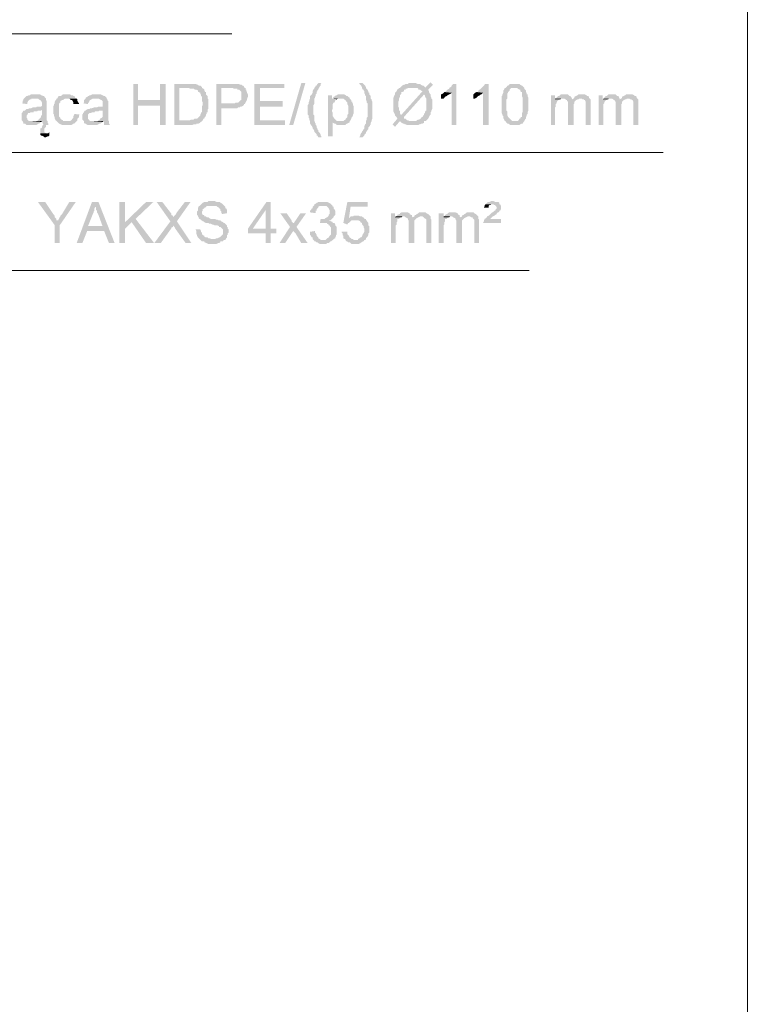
# Model space of a CAD drawing. Header units: inches. Extents: x -5286 to 1958, y -185 to 1019.
# Tile 38 of 62: x -4609 to -4509, y 221 to 356. Entities that reach past the tile are written whole.
import ezdxf

# ---------------------------------------------------------------- set-up
doc = ezdxf.new("R2010")
doc.units = ezdxf.units.IN
doc.header["$MEASUREMENT"] = 0
doc.layers.add('SCHEMAT', color=7, linetype='CONTINUOUS', lineweight=9)

msp = doc.modelspace()

# ---------------------------------------------------------------- hatches: boundary and pattern name
at = {"layer": 'SCHEMAT', "linetype": 'Continuous'}
for points in [[(-4593.05, 347.33), (-4593.72, 347.33), (-4593.72, 341.67), (-4593.05, 341.67), (-4593.05, 344.33), (-4590.05, 344.33), (-4593.05, 345.11)], [(-4589.27, 347.33), (-4590.05, 347.33), (-4590.05, 345.11), (-4593.05, 345.11), (-4590.05, 344.33), (-4590.05, 341.67), (-4589.27, 341.67)], [(-4586.16, 347.33), (-4588.05, 347.33), (-4588.05, 341.67), (-4585.61, 341.67), (-4585.39, 341.78), (-4585.05, 341.78), (-4585.05, 341.89), (-4584.83, 341.89), (-4584.72, 341.89), (-4584.5, 342), (-4584.5, 342.11), (-4584.39, 342.11), (-4584.27, 342.22), (-4584.16, 342.33), (-4587.39, 342.33), (-4587.39, 346.78), (-4584.27, 346.78), (-4584.27, 346.89), (-4584.39, 347), (-4584.5, 347.11), (-4584.72, 347.11), (-4584.83, 347.22), (-4584.94, 347.22), (-4585.05, 347.33), (-4585.39, 347.33), (-4585.61, 347.33), (-4585.94, 347.33)], [(-4584.27, 346.78), (-4586.16, 346.78), (-4586.05, 346.78), (-4585.94, 346.67), (-4585.39, 346.67), (-4585.27, 346.56), (-4585.16, 346.56), (-4585.05, 346.56), (-4584.83, 346.44), (-4584.83, 346.33), (-4584.72, 346.22), (-4584.5, 346.11), (-4584.5, 345.89), (-4584.39, 345.89), (-4584.39, 345.67), (-4584.27, 345.56), (-4584.27, 345.44), (-4584.27, 345.33), (-4584.27, 345), (-4584.16, 344.78), (-4584.16, 344.56), (-4584.16, 344.44), (-4584.27, 344.22), (-4584.27, 343.78), (-4584.27, 343.67), (-4584.27, 343.44), (-4584.39, 343.44), (-4584.39, 343.33), (-4584.5, 343.11), (-4584.5, 343), (-4584.61, 342.89), (-4584.72, 342.78), (-4584.83, 342.67), (-4584.94, 342.56), (-4585.05, 342.56), (-4585.27, 342.56), (-4585.39, 342.44), (-4585.72, 342.44), (-4585.94, 342.33), (-4587.39, 342.33), (-4584.16, 342.33), (-4584.05, 342.56), (-4583.94, 342.56), (-4583.94, 342.67), (-4583.83, 342.78), (-4583.72, 343), (-4583.72, 343.11), (-4583.61, 343.22), (-4583.61, 343.44), (-4583.5, 343.44), (-4583.5, 343.78), (-4583.39, 343.89), (-4583.39, 345.22), (-4583.5, 345.33), (-4583.5, 345.67), (-4583.61, 345.78), (-4583.72, 345.89), (-4583.72, 346), (-4583.72, 346.22), (-4583.83, 346.22), (-4583.94, 346.44), (-4583.94, 346.56), (-4584.05, 346.67)], [(-4580.27, 347.33), (-4582.27, 347.33), (-4582.27, 341.67), (-4581.61, 341.67), (-4581.61, 344), (-4579.39, 344), (-4579.27, 344.11), (-4579.05, 344.11), (-4579.05, 344.22), (-4578.83, 344.22), (-4578.61, 344.33), (-4578.5, 344.44), (-4578.5, 344.56), (-4578.39, 344.56), (-4581.61, 344.67), (-4581.61, 346.78), (-4578.27, 346.78), (-4578.39, 346.78), (-4578.5, 347), (-4578.61, 347.11), (-4578.72, 347.11), (-4578.83, 347.22), (-4579.05, 347.22), (-4579.16, 347.33), (-4579.39, 347.33), (-4579.5, 347.33), (-4579.94, 347.33)], [(-4578.27, 346.78), (-4580.16, 346.78), (-4580.05, 346.78), (-4579.83, 346.67), (-4579.39, 346.67), (-4579.39, 346.56), (-4579.16, 346.56), (-4579.05, 346.44), (-4578.94, 346.33), (-4578.83, 346.22), (-4578.83, 346), (-4578.83, 345.44), (-4578.83, 345.33), (-4578.83, 345.11), (-4578.94, 345.11), (-4579.05, 345), (-4579.16, 344.89), (-4579.27, 344.78), (-4579.39, 344.78), (-4579.61, 344.78), (-4579.72, 344.67), (-4581.61, 344.67), (-4578.39, 344.56), (-4578.27, 344.78), (-4578.16, 345), (-4578.05, 345.11), (-4578.05, 345.33), (-4577.94, 345.56), (-4577.94, 345.89), (-4578.05, 346.11), (-4578.05, 346.22), (-4578.16, 346.33), (-4578.16, 346.56), (-4578.27, 346.56)], [(-4572.94, 347.33), (-4577.05, 347.33), (-4577.05, 341.67), (-4572.83, 341.67), (-4572.83, 342.33), (-4576.27, 342.33), (-4576.27, 344.22), (-4573.16, 344.22), (-4573.16, 345), (-4576.27, 345), (-4576.27, 346.78), (-4572.94, 346.78)], [(-4572.27, 341.67), (-4570.61, 347.44), (-4570.05, 347.44), (-4571.72, 341.67)], [(-4567.83, 347.44), (-4568.27, 347.44), (-4568.39, 347.33), (-4568.5, 347.11), (-4568.61, 347.11), (-4568.72, 346.89), (-4568.83, 346.78), (-4568.83, 346.67), (-4568.94, 346.56), (-4569.05, 346.33), (-4569.05, 346.22), (-4569.05, 346.11), (-4569.16, 345.89), (-4569.27, 345.78), (-4569.39, 345.67), (-4569.39, 345.56), (-4569.39, 345.44), (-4569.39, 345.33), (-4569.5, 345.11), (-4569.5, 345), (-4569.61, 344.78), (-4569.61, 344.56), (-4569.72, 344.44), (-4569.72, 343.11), (-4569.61, 343), (-4569.61, 342.67), (-4569.5, 342.56), (-4569.5, 342.33), (-4569.39, 342.22), (-4569.39, 342), (-4569.39, 341.89), (-4569.27, 341.67), (-4569.16, 341.56), (-4569.05, 341.33), (-4569.05, 341.22), (-4568.94, 341.11), (-4568.83, 340.89), (-4568.83, 340.78), (-4568.72, 340.67), (-4568.61, 340.56), (-4568.5, 340.44), (-4568.5, 340.22), (-4568.39, 340.22), (-4568.27, 340), (-4567.83, 340), (-4567.83, 340.11), (-4567.94, 340.22), (-4567.94, 340.33), (-4568.05, 340.56), (-4568.16, 340.67), (-4568.27, 340.78), (-4568.27, 341), (-4568.39, 341.11), (-4568.39, 341.22), (-4568.5, 341.33), (-4568.5, 341.56), (-4568.61, 341.67), (-4568.61, 341.89), (-4568.72, 342), (-4568.72, 342.11), (-4568.83, 342.22), (-4568.83, 342.44), (-4568.83, 342.56), (-4568.83, 343), (-4568.94, 343.11), (-4568.94, 343.78), (-4568.94, 344.44), (-4568.83, 344.56), (-4568.83, 344.89), (-4568.83, 345.11), (-4568.83, 345.33), (-4568.72, 345.44), (-4568.72, 345.56), (-4568.61, 345.67), (-4568.61, 345.89), (-4568.5, 346), (-4568.5, 346.22), (-4568.39, 346.33), (-4568.39, 346.44), (-4568.27, 346.56), (-4568.27, 346.67), (-4568.16, 346.78), (-4568.05, 347), (-4567.94, 347.11), (-4567.94, 347.33)], [(-4562.16, 347.44), (-4562.61, 347.44), (-4562.61, 347.33), (-4562.5, 347.22), (-4562.39, 347.11), (-4562.27, 346.89), (-4562.27, 346.78), (-4562.16, 346.56), (-4562.05, 346.56), (-4562.05, 346.44), (-4561.94, 346.33), (-4561.94, 346.22), (-4561.94, 346.11), (-4561.83, 345.89), (-4561.83, 345.78), (-4561.72, 345.67), (-4561.72, 345.56), (-4561.72, 345.33), (-4561.72, 345.11), (-4561.61, 345), (-4561.61, 344.78), (-4561.5, 344.67), (-4561.5, 342.78), (-4561.61, 342.67), (-4561.61, 342.44), (-4561.72, 342.22), (-4561.72, 342.11), (-4561.72, 341.89), (-4561.83, 341.78), (-4561.83, 341.67), (-4561.94, 341.56), (-4561.94, 341.33), (-4561.94, 341.22), (-4562.05, 341.11), (-4562.16, 340.89), (-4562.27, 340.78), (-4562.27, 340.67), (-4562.39, 340.56), (-4562.5, 340.33), (-4562.5, 340.22), (-4562.61, 340), (-4562.16, 340), (-4562.05, 340.11), (-4561.94, 340.22), (-4561.94, 340.33), (-4561.83, 340.44), (-4561.72, 340.56), (-4561.72, 340.78), (-4561.61, 340.78), (-4561.5, 341), (-4561.39, 341.11), (-4561.39, 341.33), (-4561.27, 341.44), (-4561.16, 341.56), (-4561.16, 341.67), (-4561.05, 341.78), (-4561.05, 341.89), (-4561.05, 342), (-4560.94, 342.22), (-4560.94, 342.33), (-4560.83, 342.56), (-4560.83, 342.78), (-4560.83, 343), (-4560.83, 343.78), (-4560.83, 344.56), (-4560.83, 344.78), (-4560.83, 344.89), (-4560.94, 345.11), (-4560.94, 345.22), (-4561.05, 345.33), (-4561.05, 345.56), (-4561.05, 345.67), (-4561.16, 345.78), (-4561.27, 345.89), (-4561.27, 346.11), (-4561.39, 346.22), (-4561.39, 346.33), (-4561.5, 346.56), (-4561.61, 346.67), (-4561.72, 346.78), (-4561.72, 346.89), (-4561.83, 347.11), (-4561.94, 347.22), (-4562.05, 347.33)], [(-4552.83, 347.56), (-4553.61, 346.78), (-4557.05, 346.78), (-4554.94, 346.78), (-4554.83, 346.78), (-4554.61, 346.78), (-4554.5, 346.67), (-4554.5, 346.56), (-4554.27, 346.56), (-4554.16, 346.44), (-4553.94, 346.33), (-4556.83, 343.11), (-4557.72, 343), (-4557.61, 342.89), (-4557.5, 342.78), (-4557.39, 342.56), (-4558.05, 341.78), (-4557.72, 341.44), (-4557.05, 342.22), (-4553.5, 342.22), (-4555.72, 342.22), (-4555.94, 342.33), (-4556.05, 342.33), (-4556.16, 342.44), (-4556.27, 342.56), (-4556.5, 342.56), (-4556.5, 342.78), (-4553.72, 345.89), (-4552.94, 346), (-4553.05, 346.22), (-4553.05, 346.33), (-4553.16, 346.56), (-4552.5, 347.22)], [(-4557.05, 346.78), (-4557.16, 346.78), (-4557.39, 346.56), (-4557.5, 346.33), (-4557.61, 346.22), (-4557.72, 346.11), (-4557.72, 346), (-4557.72, 345.89), (-4557.83, 345.78), (-4557.83, 345.67), (-4557.94, 345.44), (-4557.94, 345.33), (-4557.94, 345.11), (-4557.94, 344.56), (-4557.94, 343.89), (-4557.94, 343.67), (-4557.94, 343.56), (-4557.83, 343.33), (-4557.72, 343.11), (-4557.72, 343), (-4556.83, 343.11), (-4556.94, 343.11), (-4557.05, 343.33), (-4557.05, 343.44), (-4557.05, 343.67), (-4557.16, 343.67), (-4557.16, 344), (-4557.27, 344.22), (-4557.27, 344.89), (-4557.16, 345.11), (-4557.16, 345.33), (-4557.05, 345.56), (-4557.05, 345.67), (-4557.05, 345.78), (-4556.94, 345.89), (-4556.83, 346), (-4556.83, 346.22), (-4556.72, 346.22), (-4556.5, 346.33), (-4556.5, 346.56), (-4556.27, 346.56), (-4556.27, 346.67), (-4556.05, 346.67), (-4555.94, 346.78), (-4555.72, 346.78), (-4555.61, 346.78), (-4555.27, 346.78)], [(-4555.27, 347.44), (-4555.83, 347.44), (-4555.94, 347.33), (-4556.16, 347.33), (-4556.27, 347.33), (-4556.39, 347.22), (-4556.5, 347.22), (-4556.72, 347.11), (-4556.83, 347), (-4556.94, 346.89), (-4557.05, 346.78), (-4553.61, 346.78), (-4553.61, 346.89), (-4553.72, 347), (-4553.83, 347.11), (-4553.94, 347.11), (-4554.16, 347.22), (-4554.27, 347.33), (-4554.39, 347.33), (-4554.5, 347.33), (-4554.61, 347.33), (-4554.83, 347.44), (-4555.05, 347.44)], [(-4549.27, 347.33), (-4549.72, 347.33), (-4549.83, 347.22), (-4549.94, 347.11), (-4549.94, 347), (-4550.05, 346.89), (-4550.27, 346.78), (-4550.27, 346.67), (-4550.5, 346.56), (-4550.72, 346.33), (-4550.83, 346.22), (-4550.94, 346.22), (-4549.94, 346.11), (-4549.94, 341.67), (-4549.27, 341.67)], [(-4544.83, 347.33), (-4545.39, 347.33), (-4545.39, 347.22), (-4545.5, 347.11), (-4545.61, 347), (-4545.72, 346.89), (-4545.83, 346.78), (-4545.94, 346.67), (-4546.05, 346.56), (-4546.16, 346.56), (-4546.27, 346.33), (-4546.39, 346.22), (-4546.5, 346.22), (-4545.61, 346.11), (-4545.61, 341.67), (-4544.83, 341.67)], [(-4542.5, 346.78), (-4542.61, 346.78), (-4542.72, 346.56), (-4542.83, 346.44), (-4542.83, 346.22), (-4542.83, 346.11), (-4542.94, 345.89), (-4542.94, 345.78), (-4543.05, 345.67), (-4543.05, 345.33), (-4543.05, 345.22), (-4543.05, 343.78), (-4543.05, 343.67), (-4543.05, 343.33), (-4542.94, 343.11), (-4542.94, 343), (-4542.83, 342.89), (-4542.83, 342.78), (-4542.83, 342.56), (-4542.72, 342.56), (-4542.72, 342.44), (-4542.61, 342.22), (-4542.5, 342.22), (-4542.5, 342.11), (-4541.27, 342.22), (-4541.39, 342.22), (-4541.61, 342.22), (-4541.72, 342.33), (-4541.83, 342.44), (-4541.94, 342.56), (-4542.05, 342.67), (-4542.16, 342.78), (-4542.27, 343), (-4542.27, 343.11), (-4542.27, 343.22), (-4542.27, 343.56), (-4542.39, 343.67), (-4542.39, 345.22), (-4542.27, 345.33), (-4542.27, 345.67), (-4542.27, 345.89), (-4542.27, 346), (-4542.16, 346.11), (-4542.16, 346.22), (-4542.05, 346.33), (-4541.94, 346.44), (-4541.94, 346.56), (-4541.83, 346.67), (-4541.72, 346.78), (-4541.61, 346.78), (-4541.39, 346.78), (-4541.27, 346.78)], [(-4541.27, 347.33), (-4541.61, 347.33), (-4541.72, 347.33), (-4541.94, 347.33), (-4542.05, 347.22), (-4542.16, 347.11), (-4542.27, 347.11), (-4542.39, 346.89), (-4542.5, 346.78), (-4541.05, 346.78), (-4540.94, 346.78), (-4540.83, 346.67), (-4540.61, 346.56), (-4540.5, 346.56), (-4540.5, 346.33), (-4540.39, 346.22), (-4540.27, 346.22), (-4540.27, 346), (-4540.27, 345.89), (-4540.27, 345.67), (-4540.16, 345.44), (-4540.16, 343.44), (-4540.27, 343.33), (-4540.27, 343.11), (-4540.27, 342.89), (-4540.27, 342.78), (-4540.39, 342.78), (-4540.5, 342.67), (-4540.5, 342.56), (-4540.61, 342.56), (-4540.72, 342.33), (-4540.83, 342.22), (-4540.94, 342.22), (-4541.05, 342.22), (-4541.27, 342.22), (-4542.5, 342.11), (-4542.39, 342), (-4542.27, 341.89), (-4542.16, 341.89), (-4541.94, 341.78), (-4541.94, 341.67), (-4541.72, 341.67), (-4541.61, 341.67), (-4540.83, 341.67), (-4540.72, 341.67), (-4540.61, 341.67), (-4540.5, 341.78), (-4540.27, 341.89), (-4540.16, 341.89), (-4540.05, 342.11), (-4539.94, 342.22), (-4539.83, 342.44), (-4539.72, 342.56), (-4539.72, 342.78), (-4539.61, 342.89), (-4539.61, 343.11), (-4539.5, 343.22), (-4539.5, 343.44), (-4539.39, 343.67), (-4539.39, 345.44), (-4539.5, 345.67), (-4539.5, 345.89), (-4539.61, 345.89), (-4539.61, 346.11), (-4539.72, 346.22), (-4539.72, 346.44), (-4539.83, 346.56), (-4539.94, 346.67), (-4539.94, 346.78), (-4540.05, 346.89), (-4540.27, 347.11), (-4540.5, 347.22), (-4540.61, 347.33), (-4540.83, 347.33), (-4540.94, 347.33), (-4541.05, 347.33)], [(-4608.72, 345.33), (-4608.83, 345.22), (-4608.83, 345.11), (-4608.94, 345), (-4608.94, 344.78), (-4609.05, 344.67), (-4608.27, 344.56), (-4608.27, 344.67), (-4608.27, 344.78), (-4608.16, 345), (-4608.05, 345.11), (-4607.94, 345.11), (-4607.94, 345.22), (-4607.72, 345.22), (-4607.72, 345.33), (-4607.27, 345.33)], [(-4607.16, 345.89), (-4607.39, 345.89), (-4607.83, 345.89), (-4607.94, 345.78), (-4608.05, 345.78), (-4608.27, 345.67), (-4608.39, 345.67), (-4608.5, 345.56), (-4608.61, 345.44), (-4608.72, 345.33), (-4607.27, 345.33), (-4606.83, 345.33), (-4606.72, 345.22), (-4606.5, 345.11), (-4606.39, 345), (-4606.27, 344.78), (-4606.27, 344.56), (-4606.27, 344.33), (-4606.39, 344.22), (-4606.5, 344.22), (-4606.61, 344.22), (-4606.94, 344.22), (-4607.05, 344.11), (-4607.5, 344.11), (-4607.72, 344), (-4607.94, 344), (-4608.16, 343.89), (-4608.27, 343.89), (-4608.39, 343.89), (-4608.5, 343.78), (-4606.27, 343.78), (-4606.27, 343.11), (-4606.39, 342.89), (-4606.39, 342.78), (-4606.5, 342.67), (-4606.61, 342.56), (-4606.72, 342.44), (-4606.83, 342.33), (-4606.94, 342.22), (-4607.05, 342.22), (-4606.27, 342.22), (-4606.16, 342), (-4606.16, 341.89), (-4606.05, 341.67), (-4605.94, 341.67), (-4606.16, 341.67), (-4606.27, 341.44), (-4606.27, 341.33), (-4606.39, 341.22), (-4606.5, 341.22), (-4606.5, 341.11), (-4606.5, 340.89), (-4606.5, 340.67), (-4606.5, 340.56), (-4605.61, 340.56), (-4605.72, 340.56), (-4605.94, 340.67), (-4605.94, 340.78), (-4605.94, 341), (-4605.94, 341.11), (-4605.94, 341.22), (-4605.83, 341.33), (-4605.72, 341.44), (-4605.72, 341.67), (-4605.5, 341.67), (-4605.39, 341.67), (-4605.39, 341.78), (-4605.39, 341.89), (-4605.5, 342), (-4605.5, 342.22), (-4605.61, 342.33), (-4605.61, 344.33), (-4605.61, 345), (-4605.72, 345.11), (-4605.72, 345.22), (-4605.72, 345.33), (-4605.83, 345.44), (-4605.94, 345.56), (-4605.94, 345.67), (-4606.16, 345.67), (-4606.27, 345.78), (-4606.39, 345.78), (-4606.5, 345.89), (-4606.94, 345.89)], [(-4602.83, 345.89), (-4602.94, 345.89), (-4603.39, 345.89), (-4603.5, 345.78), (-4603.72, 345.67), (-4603.83, 345.67), (-4603.94, 345.67), (-4604.05, 345.56), (-4604.16, 345.33), (-4604.27, 345.33), (-4604.27, 345.22), (-4604.39, 345.11), (-4604.5, 344.89), (-4604.5, 344.78), (-4604.5, 344.67), (-4604.61, 344.56), (-4604.61, 344.44), (-4604.72, 344.22), (-4604.72, 343.22), (-4604.61, 343.11), (-4604.61, 342.89), (-4604.5, 342.78), (-4604.5, 342.67), (-4604.5, 342.56), (-4604.39, 342.33), (-4604.27, 342.22), (-4602.83, 342.22), (-4603.05, 342.22), (-4603.16, 342.22), (-4603.39, 342.22), (-4603.39, 342.33), (-4603.61, 342.44), (-4603.72, 342.56), (-4603.72, 342.67), (-4603.83, 342.78), (-4603.94, 342.89), (-4603.94, 343.11), (-4603.94, 343.22), (-4603.94, 343.78), (-4603.94, 344.33), (-4603.94, 344.56), (-4603.83, 344.78), (-4603.72, 344.78), (-4603.72, 345), (-4603.5, 345.11), (-4603.39, 345.11), (-4603.27, 345.22), (-4603.05, 345.33), (-4602.83, 345.33), (-4601.5, 345.33), (-4601.72, 345.44), (-4601.72, 345.56), (-4601.83, 345.67), (-4601.94, 345.67), (-4602.05, 345.78), (-4602.27, 345.78), (-4602.39, 345.89), (-4602.72, 345.89)], [(-4601.5, 345.33), (-4602.83, 345.33), (-4602.5, 345.33), (-4602.39, 345.22), (-4602.27, 345.11), (-4602.16, 345.11), (-4602.05, 345), (-4601.94, 344.78), (-4601.94, 344.67), (-4601.94, 344.56), (-4601.16, 344.56), (-4601.16, 344.67), (-4601.27, 344.78), (-4601.39, 345), (-4601.39, 345.11), (-4601.39, 345.22)], [(-4600.27, 345.33), (-4600.39, 345.22), (-4600.5, 345.11), (-4600.5, 345), (-4600.5, 344.78), (-4600.61, 344.67), (-4599.94, 344.56), (-4599.94, 344.67), (-4599.83, 344.78), (-4599.72, 345), (-4599.72, 345.11), (-4599.61, 345.11), (-4599.5, 345.22), (-4599.39, 345.22), (-4599.27, 345.33), (-4598.83, 345.33)], [(-4598.83, 345.89), (-4598.94, 345.89), (-4599.39, 345.89), (-4599.61, 345.78), (-4599.72, 345.78), (-4599.83, 345.67), (-4599.94, 345.67), (-4600.05, 345.56), (-4600.27, 345.44), (-4600.27, 345.33), (-4598.83, 345.33), (-4598.5, 345.33), (-4598.27, 345.22), (-4598.16, 345.11), (-4598.05, 345.11), (-4597.94, 345), (-4597.94, 344.78), (-4597.94, 344.56), (-4597.94, 344.33), (-4597.94, 344.22), (-4598.16, 344.22), (-4598.27, 344.22), (-4598.5, 344.22), (-4598.72, 344.11), (-4599.05, 344.11), (-4599.39, 344), (-4599.61, 344), (-4599.72, 343.89), (-4599.83, 343.89), (-4599.94, 343.89), (-4600.16, 343.78), (-4597.94, 343.78), (-4597.94, 343.11), (-4597.94, 342.89), (-4597.94, 342.78), (-4598.05, 342.67), (-4598.27, 342.56), (-4598.27, 342.44), (-4598.5, 342.33), (-4598.5, 342.22), (-4598.72, 342.22), (-4597.83, 342.22), (-4597.72, 342), (-4597.72, 341.89), (-4597.72, 341.67), (-4596.94, 341.67), (-4596.94, 341.78), (-4597.05, 341.89), (-4597.05, 342), (-4597.05, 342.22), (-4597.16, 342.33), (-4597.16, 344.33), (-4597.16, 345), (-4597.27, 345.11), (-4597.27, 345.22), (-4597.39, 345.33), (-4597.39, 345.44), (-4597.5, 345.56), (-4597.61, 345.67), (-4597.72, 345.67), (-4597.94, 345.78), (-4598.16, 345.89), (-4598.5, 345.89)], [(-4566.39, 345.78), (-4566.94, 345.78), (-4566.94, 340.11), (-4566.27, 340.11), (-4566.27, 342.11), (-4563.94, 342.11), (-4565.27, 342.22), (-4565.5, 342.22), (-4565.72, 342.22), (-4565.83, 342.33), (-4565.94, 342.44), (-4566.05, 342.56), (-4566.16, 342.67), (-4566.16, 342.78), (-4566.27, 342.89), (-4566.27, 343.11), (-4566.27, 343.33), (-4566.39, 343.56), (-4566.39, 343.78), (-4566.27, 343.89), (-4566.27, 344.22), (-4566.27, 344.44), (-4566.27, 344.56), (-4566.16, 344.78), (-4566.05, 344.78), (-4565.94, 345), (-4565.94, 345.11), (-4565.72, 345.11), (-4565.72, 345.22), (-4566.39, 345.33)], [(-4566.27, 345.33), (-4566.39, 345.33), (-4565.72, 345.22), (-4565.5, 345.33), (-4565.39, 345.33), (-4565.16, 345.33)], [(-4565.16, 345.89), (-4565.27, 345.89), (-4565.61, 345.89), (-4565.72, 345.78), (-4565.83, 345.78), (-4565.94, 345.67), (-4566.16, 345.56), (-4566.27, 345.33), (-4565.05, 345.33), (-4564.94, 345.33), (-4564.83, 345.33), (-4564.72, 345.22), (-4564.5, 345.11), (-4564.5, 345), (-4564.39, 344.89), (-4564.27, 344.78), (-4564.27, 344.56), (-4564.16, 344.33), (-4564.16, 343.22), (-4564.27, 343.11), (-4564.27, 342.89), (-4564.27, 342.78), (-4564.39, 342.67), (-4564.5, 342.56), (-4564.5, 342.44), (-4564.72, 342.33), (-4564.83, 342.22), (-4564.94, 342.22), (-4565.05, 342.22), (-4565.27, 342.22), (-4563.94, 342.11), (-4563.94, 342.22), (-4563.83, 342.33), (-4563.72, 342.56), (-4563.72, 342.67), (-4563.61, 342.78), (-4563.5, 343), (-4563.5, 343.11), (-4563.39, 343.33), (-4563.39, 343.78), (-4563.39, 344.22), (-4563.5, 344.44), (-4563.5, 344.56), (-4563.61, 344.78), (-4563.61, 344.89), (-4563.72, 344.89), (-4563.72, 345.11), (-4563.83, 345.22), (-4563.94, 345.33), (-4563.94, 345.44), (-4564.16, 345.56), (-4564.27, 345.67), (-4564.39, 345.67), (-4564.5, 345.78), (-4564.72, 345.89), (-4565.05, 345.89)], [(-4552.94, 346), (-4553.72, 345.89), (-4553.61, 345.78), (-4553.61, 345.67), (-4553.5, 345.44), (-4553.39, 345.33), (-4553.39, 345), (-4553.39, 344.78), (-4553.39, 344.22), (-4553.39, 344), (-4553.39, 343.67), (-4553.5, 343.67), (-4553.61, 343.44), (-4553.61, 343.33), (-4553.72, 343.22), (-4553.72, 343.11), (-4553.83, 343), (-4553.94, 342.78), (-4554.05, 342.78), (-4554.16, 342.56), (-4554.27, 342.56), (-4554.39, 342.44), (-4554.5, 342.44), (-4554.72, 342.33), (-4554.83, 342.22), (-4555.39, 342.22), (-4553.5, 342.22), (-4553.39, 342.33), (-4553.27, 342.44), (-4553.16, 342.56), (-4553.05, 342.78), (-4552.94, 343), (-4552.83, 343.11), (-4552.83, 343.33), (-4552.83, 343.44), (-4552.72, 343.56), (-4552.72, 343.67), (-4552.61, 343.89), (-4552.61, 344.56), (-4552.61, 345.22), (-4552.72, 345.33), (-4552.72, 345.44), (-4552.83, 345.67), (-4552.83, 345.78), (-4552.83, 345.89)], [(-4550.94, 346.22), (-4551.05, 346.11), (-4551.16, 346), (-4551.39, 345.89), (-4551.39, 345.33), (-4551.16, 345.33), (-4551.05, 345.33), (-4550.94, 345.44), (-4550.83, 345.56), (-4550.61, 345.67), (-4550.5, 345.78), (-4550.27, 345.89), (-4550.05, 346), (-4549.94, 346.11)], [(-4546.5, 346.22), (-4546.72, 346.11), (-4546.83, 346), (-4546.94, 345.89), (-4546.94, 345.33), (-4546.83, 345.33), (-4546.72, 345.33), (-4546.5, 345.44), (-4546.39, 345.56), (-4546.27, 345.67), (-4546.05, 345.78), (-4545.94, 345.89), (-4545.83, 345.89), (-4545.72, 346), (-4545.61, 346.11)], [(-4535.72, 345.78), (-4536.27, 345.78), (-4536.27, 341.67), (-4535.72, 341.67), (-4535.72, 344.11), (-4535.61, 344.22), (-4535.61, 344.56), (-4535.5, 344.67), (-4535.5, 344.78), (-4535.39, 345), (-4535.27, 345.11), (-4535.16, 345.11), (-4535.05, 345.22), (-4535.72, 345.22)], [(-4534.5, 345.89), (-4534.61, 345.89), (-4534.94, 345.89), (-4535.05, 345.78), (-4535.16, 345.67), (-4535.27, 345.67), (-4535.39, 345.56), (-4535.5, 345.44), (-4535.72, 345.33), (-4534.61, 345.33), (-4534.5, 345.33), (-4534.27, 345.22), (-4534.16, 345.11), (-4533.39, 345.22), (-4533.39, 345.33), (-4533.5, 345.56), (-4533.61, 345.67), (-4533.72, 345.67), (-4533.83, 345.78), (-4533.94, 345.89), (-4534.27, 345.89)], [(-4535.72, 345.33), (-4535.72, 345.22), (-4534.94, 345.22), (-4534.83, 345.33), (-4534.61, 345.33)], [(-4533.16, 345.33), (-4533.39, 345.22), (-4534.16, 345.11), (-4534.05, 345.11), (-4534.05, 345), (-4533.94, 344.89), (-4533.94, 344.78), (-4533.94, 341.67), (-4533.16, 341.67), (-4533.16, 344.56), (-4533.05, 344.67), (-4533.05, 344.78), (-4533.05, 344.89), (-4532.94, 345), (-4532.83, 345.11), (-4532.61, 345.22), (-4532.5, 345.22), (-4532.39, 345.33), (-4532.27, 345.33)], [(-4532.05, 345.89), (-4532.27, 345.89), (-4532.5, 345.89), (-4532.61, 345.78), (-4532.83, 345.67), (-4533.05, 345.56), (-4533.05, 345.44), (-4533.16, 345.33), (-4532.05, 345.33), (-4531.94, 345.22), (-4531.72, 345.22), (-4531.72, 345.11), (-4531.61, 345.11), (-4531.5, 344.89), (-4531.5, 341.67), (-4530.83, 341.67), (-4530.83, 344.89), (-4530.83, 345.11), (-4530.83, 345.22), (-4530.94, 345.33), (-4531.05, 345.44), (-4531.05, 345.56), (-4531.16, 345.67), (-4531.27, 345.67), (-4531.39, 345.78), (-4531.61, 345.89), (-4531.94, 345.89)], [(-4529.16, 345.78), (-4529.72, 345.78), (-4529.72, 341.67), (-4529.05, 341.67), (-4529.05, 344.11), (-4529.05, 344.22), (-4529.05, 344.56), (-4528.94, 344.67), (-4528.94, 344.78), (-4528.83, 345), (-4528.72, 345.11), (-4528.61, 345.11), (-4528.5, 345.22), (-4529.16, 345.22)], [(-4529.05, 345.33), (-4529.16, 345.22), (-4528.39, 345.22), (-4528.27, 345.33), (-4528.05, 345.33)], [(-4527.94, 345.89), (-4528.05, 345.89), (-4528.39, 345.89), (-4528.5, 345.78), (-4528.61, 345.67), (-4528.72, 345.67), (-4528.83, 345.56), (-4528.94, 345.44), (-4529.05, 345.33), (-4528.05, 345.33), (-4527.94, 345.33), (-4527.72, 345.22), (-4527.61, 345.11), (-4526.83, 345.22), (-4526.83, 345.33), (-4526.94, 345.56), (-4527.05, 345.67), (-4527.16, 345.67), (-4527.27, 345.78), (-4527.39, 345.89), (-4527.72, 345.89)], [(-4526.61, 345.33), (-4526.83, 345.22), (-4527.61, 345.11), (-4527.5, 345.11), (-4527.5, 345), (-4527.39, 344.89), (-4527.39, 344.78), (-4527.39, 341.67), (-4526.61, 341.67), (-4526.61, 344.56), (-4526.5, 344.67), (-4526.5, 344.78), (-4526.5, 344.89), (-4526.39, 345), (-4526.27, 345.11), (-4526.05, 345.22), (-4525.94, 345.22), (-4525.83, 345.33), (-4525.72, 345.33)], [(-4525.5, 345.89), (-4525.72, 345.89), (-4525.94, 345.89), (-4526.05, 345.78), (-4526.27, 345.67), (-4526.5, 345.56), (-4526.5, 345.44), (-4526.61, 345.33), (-4525.5, 345.33), (-4525.39, 345.22), (-4525.16, 345.22), (-4525.16, 345.11), (-4525.05, 345.11), (-4524.94, 344.89), (-4524.94, 341.67), (-4524.27, 341.67), (-4524.27, 344.89), (-4524.27, 345.11), (-4524.27, 345.22), (-4524.39, 345.33), (-4524.5, 345.44), (-4524.5, 345.56), (-4524.61, 345.67), (-4524.72, 345.67), (-4524.83, 345.78), (-4525.05, 345.89), (-4525.39, 345.89)], [(-4608.5, 343.78), (-4608.61, 343.67), (-4608.72, 343.67), (-4608.83, 343.67), (-4608.94, 343.44), (-4609.05, 343.33), (-4609.05, 343.22), (-4609.05, 343.11), (-4609.05, 342.44), (-4609.05, 342.33), (-4608.94, 342.22), (-4608.83, 342), (-4608.83, 341.89), (-4608.61, 341.89), (-4608.5, 341.78), (-4608.39, 341.67), (-4608.27, 341.67), (-4608.05, 341.67), (-4607.27, 341.67), (-4607.05, 341.67), (-4606.94, 341.78), (-4606.83, 341.78), (-4606.83, 341.89), (-4606.61, 341.89), (-4606.5, 342), (-4606.39, 342.11), (-4607.61, 342.22), (-4607.94, 342.22), (-4608.05, 342.22), (-4608.16, 342.33), (-4608.27, 342.44), (-4608.27, 342.56), (-4608.39, 342.67), (-4608.39, 342.78), (-4608.39, 343), (-4608.27, 343.11), (-4608.16, 343.33), (-4607.94, 343.33), (-4607.83, 343.44), (-4607.39, 343.44), (-4607.39, 343.56), (-4606.94, 343.56), (-4606.83, 343.67), (-4606.61, 343.67), (-4606.5, 343.67), (-4606.39, 343.67), (-4606.27, 343.78)], [(-4601.83, 343.22), (-4601.83, 343.11), (-4601.94, 342.89), (-4601.94, 342.78), (-4601.94, 342.67), (-4602.05, 342.56), (-4602.16, 342.44), (-4602.27, 342.33), (-4602.39, 342.22), (-4602.5, 342.22), (-4602.72, 342.22), (-4604.27, 342.22), (-4604.16, 342.11), (-4603.94, 341.89), (-4603.72, 341.78), (-4603.61, 341.78), (-4603.5, 341.67), (-4603.39, 341.67), (-4602.5, 341.67), (-4602.39, 341.67), (-4602.27, 341.67), (-4602.05, 341.78), (-4601.94, 341.89), (-4601.83, 341.89), (-4601.72, 342), (-4601.61, 342.11), (-4601.5, 342.22), (-4601.39, 342.33), (-4601.39, 342.56), (-4601.27, 342.67), (-4601.16, 342.78), (-4601.16, 343), (-4601.05, 343.11)], [(-4600.16, 343.78), (-4600.27, 343.67), (-4600.39, 343.67), (-4600.5, 343.44), (-4600.61, 343.33), (-4600.61, 343.22), (-4600.72, 343.11), (-4600.72, 342.44), (-4600.61, 342.33), (-4600.5, 342.22), (-4600.5, 342), (-4600.39, 341.89), (-4600.27, 341.89), (-4600.16, 341.78), (-4599.94, 341.67), (-4599.83, 341.67), (-4599.72, 341.67), (-4598.83, 341.67), (-4598.72, 341.67), (-4598.5, 341.78), (-4598.39, 341.89), (-4598.27, 341.89), (-4598.05, 342), (-4597.94, 342.11), (-4599.16, 342.22), (-4599.5, 342.22), (-4599.72, 342.22), (-4599.72, 342.33), (-4599.83, 342.44), (-4599.94, 342.56), (-4599.94, 342.67), (-4599.94, 342.78), (-4599.94, 343), (-4599.94, 343.11), (-4599.72, 343.33), (-4599.61, 343.33), (-4599.5, 343.33), (-4599.39, 343.44), (-4599.05, 343.44), (-4598.94, 343.56), (-4598.5, 343.56), (-4598.39, 343.67), (-4598.27, 343.67), (-4598.16, 343.67), (-4597.94, 343.67), (-4597.94, 343.78)], [(-4607.05, 342.22), (-4607.27, 342.22), (-4607.61, 342.22), (-4606.39, 342.11), (-4606.27, 342.22)], [(-4598.72, 342.22), (-4598.83, 342.22), (-4599.16, 342.22), (-4597.94, 342.11), (-4597.83, 342.22)], [(-4563.94, 342.11), (-4566.27, 342.11), (-4566.27, 342), (-4566.05, 341.89), (-4565.94, 341.89), (-4565.83, 341.78), (-4565.72, 341.67), (-4565.5, 341.67), (-4564.83, 341.67), (-4564.72, 341.67), (-4564.5, 341.67), (-4564.5, 341.78), (-4564.27, 341.89), (-4564.05, 342)], [(-4553.5, 342.22), (-4557.05, 342.22), (-4556.94, 342.11), (-4556.83, 342), (-4556.61, 341.89), (-4556.5, 341.89), (-4556.39, 341.78), (-4556.27, 341.78), (-4556.05, 341.67), (-4555.94, 341.67), (-4555.72, 341.67), (-4554.83, 341.67), (-4554.61, 341.67), (-4554.5, 341.67), (-4554.39, 341.78), (-4554.27, 341.78), (-4554.05, 341.89), (-4553.94, 341.89), (-4553.72, 342), (-4553.72, 342.22)], [(-4605.27, 340.67), (-4605.39, 340.56), (-4605.61, 340.56), (-4606.5, 340.56), (-4606.5, 340.33), (-4606.39, 340.22), (-4606.27, 340.22), (-4606.05, 340.11), (-4605.94, 340), (-4605.72, 340), (-4605.5, 340.11), (-4605.39, 340.11), (-4605.27, 340.22)], [(-4605.83, 331.11), (-4606.83, 331.11), (-4604.5, 327.89), (-4604.16, 328.56), (-4604.27, 328.56), (-4604.27, 328.78), (-4604.39, 328.89), (-4604.5, 329), (-4604.5, 329.11), (-4604.61, 329.33), (-4604.72, 329.44)], [(-4601.61, 331.11), (-4602.5, 331.11), (-4603.5, 329.44), (-4603.61, 329.33), (-4603.72, 329.22), (-4603.72, 329.11), (-4603.83, 329), (-4603.94, 328.78), (-4604.05, 328.56), (-4604.16, 328.56), (-4604.5, 327.89), (-4604.5, 325.44), (-4603.83, 325.44), (-4603.83, 327.89)], [(-4598.5, 331.11), (-4599.39, 331.11), (-4601.5, 325.44), (-4600.72, 325.44), (-4600.05, 327.11), (-4597.72, 327.11), (-4599.94, 327.78), (-4599.27, 329.44), (-4599.16, 329.67), (-4599.16, 329.78), (-4599.05, 329.89), (-4599.05, 330.11), (-4599.05, 330.22), (-4598.94, 330.44), (-4598.94, 330.56)], [(-4598.5, 331.11), (-4598.94, 330.56), (-4598.94, 330.44), (-4598.83, 330.33), (-4598.83, 330.22), (-4598.83, 330), (-4598.72, 329.89), (-4598.72, 329.67), (-4598.61, 329.56), (-4598.5, 329.33), (-4597.94, 327.78), (-4599.94, 327.78), (-4597.72, 327.11), (-4597.05, 325.44), (-4596.27, 325.44)], [(-4594.83, 331.11), (-4595.61, 331.11), (-4595.61, 325.44), (-4594.83, 325.44), (-4594.83, 328.33)], [(-4590.94, 331.11), (-4591.94, 331.11), (-4594.83, 328.33), (-4594.83, 327.44), (-4593.94, 328.33), (-4593.39, 328.78)], [(-4589.72, 331.11), (-4590.5, 331.11), (-4588.61, 328.44), (-4588.27, 327.89), (-4588.16, 327.78), (-4588.05, 327.67), (-4587.94, 327.44), (-4586.5, 325.44), (-4585.72, 325.44), (-4587.72, 328.44), (-4588.27, 329), (-4588.27, 329.11), (-4588.27, 329.22), (-4588.5, 329.33), (-4588.5, 329.56), (-4588.61, 329.67)], [(-4585.83, 331.11), (-4586.61, 331.11), (-4587.72, 329.67), (-4587.83, 329.44), (-4587.94, 329.33), (-4588.05, 329.22), (-4588.16, 329.11), (-4588.27, 329), (-4587.72, 328.44)], [(-4582.94, 331.22), (-4583.39, 331.22), (-4583.5, 331.11), (-4583.72, 331.11), (-4583.83, 331.11), (-4583.94, 331.11), (-4584.16, 331), (-4584.27, 330.89), (-4584.39, 330.78), (-4584.5, 330.67), (-4584.61, 330.56), (-4584.72, 330.56), (-4584.72, 330.44), (-4584.83, 330.22), (-4584.83, 330.11), (-4584.83, 329.89), (-4584.94, 329.78), (-4584.94, 329.33), (-4584.83, 329.22), (-4584.83, 329.11), (-4584.72, 329), (-4584.72, 328.89), (-4584.61, 328.78), (-4584.5, 328.78), (-4584.39, 328.56), (-4584.27, 328.56), (-4584.16, 328.44), (-4584.05, 328.44), (-4583.94, 328.33), (-4583.72, 328.22), (-4583.61, 328.22), (-4583.39, 328.22), (-4583.27, 328.11), (-4583.05, 328.11), (-4582.83, 328), (-4582.72, 328), (-4582.5, 327.89), (-4582.27, 327.89), (-4582.16, 327.89), (-4581.94, 327.78), (-4581.94, 327.67), (-4581.72, 327.67), (-4581.61, 327.56), (-4581.5, 327.44), (-4581.39, 327.33), (-4581.39, 327.11), (-4581.39, 327), (-4581.39, 326.78), (-4581.39, 326.67), (-4581.5, 326.56), (-4581.61, 326.44), (-4581.72, 326.33), (-4581.83, 326.22), (-4581.94, 326.22), (-4582.16, 326.11), (-4582.27, 326.11), (-4582.5, 326), (-4584.61, 326), (-4584.5, 325.89), (-4584.27, 325.67), (-4584.16, 325.67), (-4583.94, 325.67), (-4583.94, 325.56), (-4583.83, 325.56), (-4583.72, 325.44), (-4583.61, 325.44), (-4583.39, 325.33), (-4582.27, 325.33), (-4582.05, 325.44), (-4581.94, 325.44), (-4581.72, 325.56), (-4581.72, 325.67), (-4581.61, 325.67), (-4581.39, 325.67), (-4581.39, 325.78), (-4581.16, 325.89), (-4581.05, 325.89), (-4580.94, 326.11), (-4580.83, 326.22), (-4580.83, 326.33), (-4580.83, 326.56), (-4580.72, 326.56), (-4580.72, 326.78), (-4580.61, 326.89), (-4580.61, 327.33), (-4580.72, 327.44), (-4580.72, 327.67), (-4580.83, 327.67), (-4580.83, 327.89), (-4580.94, 328), (-4581.05, 328.11), (-4581.16, 328.22), (-4581.27, 328.22), (-4581.39, 328.33), (-4581.61, 328.44), (-4581.72, 328.56), (-4581.83, 328.56), (-4581.94, 328.56), (-4582.16, 328.67), (-4582.27, 328.67), (-4582.5, 328.78), (-4582.61, 328.78), (-4582.83, 328.78), (-4583.05, 328.78), (-4583.27, 328.89), (-4583.39, 329), (-4583.61, 329), (-4583.72, 329.11), (-4583.83, 329.11), (-4583.94, 329.11), (-4583.94, 329.22), (-4584.05, 329.33), (-4584.16, 329.33), (-4584.27, 329.56), (-4584.27, 329.78), (-4584.16, 329.89), (-4584.16, 330.11), (-4583.94, 330.22), (-4583.94, 330.33), (-4583.83, 330.33), (-4583.72, 330.44), (-4583.61, 330.56), (-4583.39, 330.56), (-4583.27, 330.56), (-4581.16, 330.56), (-4581.27, 330.67), (-4581.39, 330.78), (-4581.5, 330.89), (-4581.72, 331), (-4581.83, 331.11), (-4581.94, 331.11), (-4582.16, 331.11), (-4582.27, 331.11), (-4582.5, 331.22), (-4582.83, 331.22)], [(-4581.16, 330.56), (-4582.94, 330.56), (-4582.61, 330.56), (-4582.5, 330.56), (-4582.27, 330.56), (-4582.16, 330.44), (-4581.94, 330.33), (-4581.94, 330.22), (-4581.83, 330.22), (-4581.72, 330.11), (-4581.72, 329.89), (-4581.61, 329.78), (-4581.61, 329.67), (-4581.5, 329.44), (-4580.83, 329.56), (-4580.83, 329.67), (-4580.83, 329.89), (-4580.83, 330), (-4580.94, 330.22), (-4581.05, 330.22), (-4581.05, 330.44)], [(-4574.83, 331.11), (-4575.39, 331.11), (-4577.94, 327.44), (-4577.94, 326.78), (-4575.5, 326.78), (-4575.5, 325.44), (-4574.83, 325.44), (-4574.83, 326.78), (-4574.05, 326.78), (-4574.05, 327.44), (-4577.27, 327.44), (-4575.5, 330)], [(-4574.83, 331.11), (-4575.5, 330), (-4575.5, 327.44), (-4577.27, 327.44), (-4574.83, 327.44)], [(-4568.83, 330.67), (-4568.94, 330.56), (-4569.05, 330.44), (-4569.05, 330.22), (-4569.16, 330.22), (-4569.27, 330), (-4569.39, 329.89), (-4569.39, 329.67), (-4568.61, 329.56), (-4568.61, 329.89), (-4568.5, 329.89), (-4568.5, 330.11), (-4568.39, 330.22), (-4568.27, 330.33), (-4568.27, 330.44), (-4568.05, 330.56), (-4567.94, 330.56), (-4567.72, 330.56), (-4567.61, 330.56)], [(-4567.72, 331.11), (-4568.05, 331.11), (-4568.27, 331.11), (-4568.39, 331), (-4568.5, 331), (-4568.61, 330.89), (-4568.83, 330.78), (-4568.83, 330.67), (-4567.61, 330.56), (-4567.39, 330.56), (-4567.16, 330.56), (-4567.05, 330.44), (-4566.94, 330.33), (-4566.83, 330.22), (-4566.72, 330), (-4566.72, 329.44), (-4566.83, 329.33), (-4566.83, 329.22), (-4566.94, 329.11), (-4567.05, 329), (-4567.27, 328.89), (-4567.39, 328.78), (-4567.5, 328.78), (-4567.83, 328.78), (-4566.5, 328.67), (-4566.39, 328.78), (-4566.27, 328.89), (-4566.16, 329), (-4566.16, 329.11), (-4566.05, 329.22), (-4565.94, 329.33), (-4565.94, 329.89), (-4566.05, 330.11), (-4566.16, 330.22), (-4566.16, 330.44), (-4566.27, 330.44), (-4566.27, 330.56), (-4566.39, 330.67), (-4566.5, 330.78), (-4566.61, 330.89), (-4566.83, 331), (-4567.05, 331.11), (-4567.16, 331.11), (-4567.39, 331.11), (-4567.5, 331.11)], [(-4561.5, 331.11), (-4564.27, 331.11), (-4564.83, 328.22), (-4564.27, 328), (-4564.16, 328.22), (-4564.05, 328.22), (-4563.94, 328.33), (-4563.83, 328.44), (-4563.72, 328.56), (-4563.5, 328.56), (-4563.16, 328.56), (-4561.72, 328.78), (-4561.94, 328.78), (-4564.05, 328.89), (-4563.83, 330.44), (-4561.5, 330.44)], [(-4544.27, 331.22), (-4544.5, 331.22), (-4544.72, 331.11), (-4544.83, 331.11), (-4544.94, 331.11), (-4545.05, 331), (-4545.16, 330.89), (-4545.27, 330.78), (-4544.27, 330.78), (-4544.16, 330.78), (-4544.05, 330.67), (-4543.94, 330.67), (-4543.94, 330.56), (-4543.83, 330.56), (-4543.72, 330.33), (-4543.72, 330.22), (-4543.83, 330.11), (-4543.94, 330), (-4543.94, 329.89), (-4544.05, 329.89), (-4544.27, 329.67), (-4544.39, 329.67), (-4544.61, 329.44), (-4544.72, 329.33), (-4544.83, 329.22), (-4545.05, 329.11), (-4545.16, 328.89), (-4545.39, 328.78), (-4545.5, 328.56), (-4545.5, 328.44), (-4545.61, 328.22), (-4543.16, 328.22), (-4543.16, 328.78), (-4544.61, 328.78), (-4544.5, 328.89), (-4544.39, 329), (-4544.27, 329.11), (-4544.05, 329.22), (-4543.94, 329.33), (-4543.72, 329.44), (-4543.72, 329.56), (-4543.61, 329.67), (-4543.5, 329.67), (-4543.39, 329.78), (-4543.39, 329.89), (-4543.27, 329.89), (-4543.16, 330.11), (-4543.16, 330.44), (-4543.16, 330.56), (-4543.27, 330.78), (-4543.39, 330.78), (-4543.39, 331), (-4543.5, 331.11), (-4543.72, 331.11), (-4543.94, 331.11), (-4544.16, 331.22)], [(-4545.27, 330.78), (-4545.39, 330.67), (-4545.39, 330.56), (-4545.5, 330.33), (-4544.83, 330.33), (-4544.83, 330.44), (-4544.83, 330.56), (-4544.72, 330.67), (-4544.61, 330.67), (-4544.5, 330.78), (-4544.27, 330.78)], [(-4572.61, 329.56), (-4573.5, 329.56), (-4572.16, 327.67), (-4571.72, 327.11), (-4571.39, 326.78), (-4570.61, 325.44), (-4569.72, 325.44), (-4571.27, 327.67), (-4571.72, 328.22), (-4571.83, 328.33), (-4571.94, 328.44), (-4571.94, 328.56)], [(-4569.94, 329.56), (-4570.72, 329.56), (-4571.39, 328.56), (-4571.5, 328.44), (-4571.61, 328.22), (-4571.72, 328.22), (-4571.27, 327.67)], [(-4563.05, 329.22), (-4563.39, 329.22), (-4563.5, 329.11), (-4563.72, 329.11), (-4563.83, 329.11), (-4563.94, 329), (-4564.05, 328.89), (-4561.94, 328.78), (-4561.94, 328.89), (-4562.16, 329), (-4562.27, 329.11), (-4562.39, 329.11), (-4562.5, 329.11), (-4562.72, 329.22), (-4562.83, 329.22)], [(-4557.72, 329.56), (-4558.27, 329.56), (-4558.27, 325.44), (-4557.61, 325.44), (-4557.61, 327.89), (-4557.5, 328), (-4557.5, 328.33), (-4557.39, 328.44), (-4557.39, 328.56), (-4557.39, 328.78), (-4557.16, 328.78), (-4557.05, 328.89), (-4557.05, 329), (-4557.72, 329)], [(-4557.61, 329.11), (-4557.72, 329), (-4556.83, 329), (-4556.72, 329.11), (-4556.5, 329.11)], [(-4556.39, 329.67), (-4556.5, 329.67), (-4556.83, 329.67), (-4557.05, 329.56), (-4557.05, 329.44), (-4557.16, 329.44), (-4557.39, 329.33), (-4557.39, 329.22), (-4557.61, 329.11), (-4556.5, 329.11), (-4556.39, 329.11), (-4556.27, 329), (-4556.05, 328.89), (-4555.27, 329), (-4555.39, 329.11), (-4555.39, 329.33), (-4555.5, 329.33), (-4555.72, 329.44), (-4555.72, 329.56), (-4555.94, 329.67), (-4556.27, 329.67)], [(-4555.05, 329.11), (-4555.27, 329), (-4556.05, 328.89), (-4555.94, 328.78), (-4555.94, 328.67), (-4555.83, 328.56), (-4555.83, 325.44), (-4555.05, 325.44), (-4555.05, 328.22), (-4555.05, 328.44), (-4555.05, 328.56), (-4554.94, 328.67), (-4554.83, 328.78), (-4554.72, 328.89), (-4554.5, 329), (-4554.27, 329.11), (-4554.16, 329.11)], [(-4553.94, 329.67), (-4554.16, 329.67), (-4554.39, 329.67), (-4554.5, 329.56), (-4554.72, 329.44), (-4554.83, 329.33), (-4554.94, 329.33), (-4555.05, 329.22), (-4555.05, 329.11), (-4553.94, 329.11), (-4553.83, 329), (-4553.72, 329), (-4553.72, 328.89), (-4553.5, 328.78), (-4553.39, 328.67), (-4553.39, 325.44), (-4552.72, 325.44), (-4552.72, 328.67), (-4552.83, 328.78), (-4552.83, 329), (-4552.83, 329.11), (-4552.94, 329.22), (-4553.05, 329.33), (-4553.16, 329.44), (-4553.39, 329.56), (-4553.5, 329.67), (-4553.83, 329.67)], [(-4551.05, 329.56), (-4551.72, 329.56), (-4551.72, 325.44), (-4551.05, 325.44), (-4551.05, 327.89), (-4550.94, 328), (-4550.94, 328.33), (-4550.83, 328.44), (-4550.83, 328.56), (-4550.83, 328.78), (-4550.61, 328.78), (-4550.5, 328.89), (-4550.5, 329), (-4551.05, 329)], [(-4549.83, 329.67), (-4549.94, 329.67), (-4550.27, 329.67), (-4550.5, 329.56), (-4550.5, 329.44), (-4550.61, 329.44), (-4550.83, 329.33), (-4550.83, 329.22), (-4551.05, 329.11), (-4549.94, 329.11), (-4549.83, 329.11), (-4549.72, 329), (-4549.5, 328.89), (-4548.72, 329), (-4548.83, 329.11), (-4548.83, 329.33), (-4548.94, 329.33), (-4549.05, 329.44), (-4549.16, 329.56), (-4549.39, 329.67), (-4549.72, 329.67)], [(-4551.05, 329.11), (-4551.05, 329), (-4550.27, 329), (-4550.16, 329.11), (-4549.94, 329.11)], [(-4548.5, 329.11), (-4548.72, 329), (-4549.5, 328.89), (-4549.39, 328.78), (-4549.39, 328.67), (-4549.27, 328.56), (-4549.27, 325.44), (-4548.5, 325.44), (-4548.5, 328.22), (-4548.5, 328.44), (-4548.5, 328.56), (-4548.39, 328.67), (-4548.27, 328.78), (-4548.16, 328.89), (-4547.94, 329), (-4547.72, 329.11), (-4547.61, 329.11)], [(-4547.39, 329.67), (-4547.61, 329.67), (-4547.83, 329.67), (-4547.94, 329.56), (-4548.16, 329.44), (-4548.27, 329.33), (-4548.39, 329.33), (-4548.5, 329.22), (-4548.5, 329.11), (-4547.39, 329.11), (-4547.27, 329), (-4547.05, 329), (-4547.05, 328.89), (-4546.94, 328.78), (-4546.83, 328.67), (-4546.83, 325.44), (-4546.16, 325.44), (-4546.16, 328.67), (-4546.27, 328.78), (-4546.27, 329), (-4546.27, 329.11), (-4546.39, 329.22), (-4546.5, 329.33), (-4546.61, 329.44), (-4546.83, 329.56), (-4546.94, 329.67), (-4547.27, 329.67)], [(-4593.39, 328.78), (-4593.94, 328.33), (-4591.94, 325.44), (-4590.83, 325.44)], [(-4588.61, 328.44), (-4590.83, 325.44), (-4589.94, 325.44), (-4588.5, 327.44), (-4588.5, 327.56), (-4588.27, 327.67), (-4588.27, 327.89)], [(-4572.16, 327.67), (-4573.61, 325.44), (-4572.83, 325.44), (-4571.72, 327.11)], [(-4566.27, 328.22), (-4567.61, 328.22), (-4567.39, 328.22), (-4567.05, 328.22), (-4567.05, 328.11), (-4566.83, 328), (-4566.83, 327.89), (-4566.72, 327.89), (-4566.61, 327.67), (-4566.5, 327.56), (-4566.5, 327.44), (-4566.5, 327.11), (-4566.5, 326.78), (-4566.5, 326.67), (-4566.61, 326.56), (-4566.72, 326.44), (-4566.83, 326.22), (-4567.05, 326.11), (-4567.16, 326), (-4567.27, 325.89), (-4568.94, 325.89), (-4568.83, 325.78), (-4568.83, 325.67), (-4568.61, 325.67), (-4568.5, 325.56), (-4568.39, 325.56), (-4568.27, 325.44), (-4568.05, 325.33), (-4567.16, 325.33), (-4567.05, 325.44), (-4566.83, 325.44), (-4566.72, 325.56), (-4566.61, 325.67), (-4566.5, 325.67), (-4566.39, 325.78), (-4566.27, 325.89), (-4566.16, 326), (-4565.94, 326.11), (-4565.94, 326.22), (-4565.83, 326.44), (-4565.83, 326.56), (-4565.72, 326.67), (-4565.72, 327), (-4565.72, 327.11), (-4565.72, 327.22), (-4565.72, 327.33), (-4565.72, 327.67), (-4565.83, 327.78), (-4565.94, 327.89), (-4565.94, 328), (-4566.05, 328.22)], [(-4561.72, 328.78), (-4563.16, 328.56), (-4562.83, 328.56), (-4562.72, 328.56), (-4562.5, 328.44), (-4562.5, 328.33), (-4562.27, 328.22), (-4562.27, 328.11), (-4562.16, 327.89), (-4562.05, 327.78), (-4562.05, 327.67), (-4561.94, 327.44), (-4561.94, 327.33), (-4561.94, 327), (-4562.05, 326.78), (-4562.16, 326.67), (-4562.16, 326.56), (-4562.27, 326.44), (-4562.27, 326.33), (-4562.39, 326.22), (-4562.5, 326.22), (-4562.61, 326.11), (-4562.83, 326), (-4562.83, 325.89), (-4563.16, 325.89), (-4561.83, 325.89), (-4561.72, 326), (-4561.72, 326.11), (-4561.61, 326.22), (-4561.5, 326.33), (-4561.39, 326.56), (-4561.39, 326.78), (-4561.27, 326.89), (-4561.27, 327.78), (-4561.39, 327.89), (-4561.39, 328.11), (-4561.39, 328.22), (-4561.5, 328.33), (-4561.61, 328.56), (-4561.72, 328.56)], [(-4584.5, 327.33), (-4585.16, 327.33), (-4585.05, 327.11), (-4585.05, 326.78), (-4585.05, 326.67), (-4584.94, 326.56), (-4584.94, 326.44), (-4584.83, 326.22), (-4584.61, 326), (-4582.83, 326), (-4583.05, 326), (-4583.16, 326.11), (-4583.39, 326.11), (-4583.5, 326.22), (-4583.72, 326.22), (-4583.94, 326.33), (-4583.94, 326.44), (-4584.16, 326.56), (-4584.27, 326.67), (-4584.27, 326.78), (-4584.27, 326.89), (-4584.39, 327), (-4584.39, 327.11)], [(-4568.72, 327.11), (-4569.39, 327), (-4569.39, 326.89), (-4569.39, 326.78), (-4569.39, 326.56), (-4569.27, 326.44), (-4569.16, 326.22), (-4569.05, 326.22), (-4569.05, 326), (-4568.94, 325.89), (-4567.61, 325.89), (-4567.94, 325.89), (-4568.05, 326), (-4568.27, 326.11), (-4568.27, 326.22), (-4568.39, 326.33), (-4568.5, 326.44), (-4568.5, 326.56), (-4568.61, 326.78), (-4568.72, 326.89)], [(-4564.27, 327), (-4565.05, 327), (-4565.05, 326.89), (-4564.94, 326.78), (-4564.94, 326.56), (-4564.83, 326.44), (-4564.83, 326.22), (-4564.83, 326.11), (-4564.61, 326), (-4564.5, 325.89), (-4564.5, 325.78), (-4564.39, 325.67), (-4564.27, 325.67), (-4564.16, 325.56), (-4563.94, 325.56), (-4563.83, 325.44), (-4563.72, 325.33), (-4562.72, 325.33), (-4562.5, 325.44), (-4562.39, 325.56), (-4562.27, 325.56), (-4562.16, 325.67), (-4562.05, 325.67), (-4561.94, 325.89), (-4561.83, 325.89), (-4563.39, 325.89), (-4563.5, 326), (-4563.72, 326), (-4563.72, 326.11), (-4563.94, 326.22), (-4564.05, 326.44), (-4564.16, 326.56), (-4564.27, 326.67), (-4564.27, 326.78)]]:
    msp.add_hatch(color=0, dxfattribs=at).paths.add_polyline_path(points)
h = msp.add_hatch(color=0, dxfattribs=at)
edge = h.paths.add_edge_path()
edge.add_line((-4567.94, 328.78), (-4568.05, 328.22))
edge.add_line((-4568.05, 328.22), (-4567.72, 328.22))
edge.add_line((-4567.72, 328.22), (-4567.61, 328.22))
edge.add_line((-4567.61, 328.22), (-4566.27, 328.22))
edge.add_line((-4566.27, 328.22), (-4566.27, 328.33))
edge.add_line((-4566.27, 328.33), (-4566.5, 328.44))
edge.add_line((-4566.5, 328.44), (-4566.83, 328.56))
edge.add_line((-4566.83, 328.56), (-4566.61, 328.56))
edge.add_line((-4566.61, 328.56), (-4566.5, 328.67))
edge.add_line((-4566.5, 328.67), (-4567.83, 328.78))

# ---------------------------------------------------------------- linework, layer by layer
at = {"layer": 'SCHEMAT', "color": 0, "linetype": 'Continuous'}
for points in [[(-4509.27, 97.33), (-4509.27, 453.33), (-5058.39, 453.33), (-5058.39, 97.33), (-4509.27, 97.33)], [(-4824.27, 280.11), (-4674.72, 354.22), (-4580.16, 354.22)], [(-4820.5, 274.33), (-4674.72, 337.89), (-4520.83, 337.89)], [(-4830.83, 264.22), (-4674.72, 321.67), (-4539.27, 321.67)]]:
    msp.add_lwpolyline(points, dxfattribs=at)

doc.saveas('drawing.dxf')
